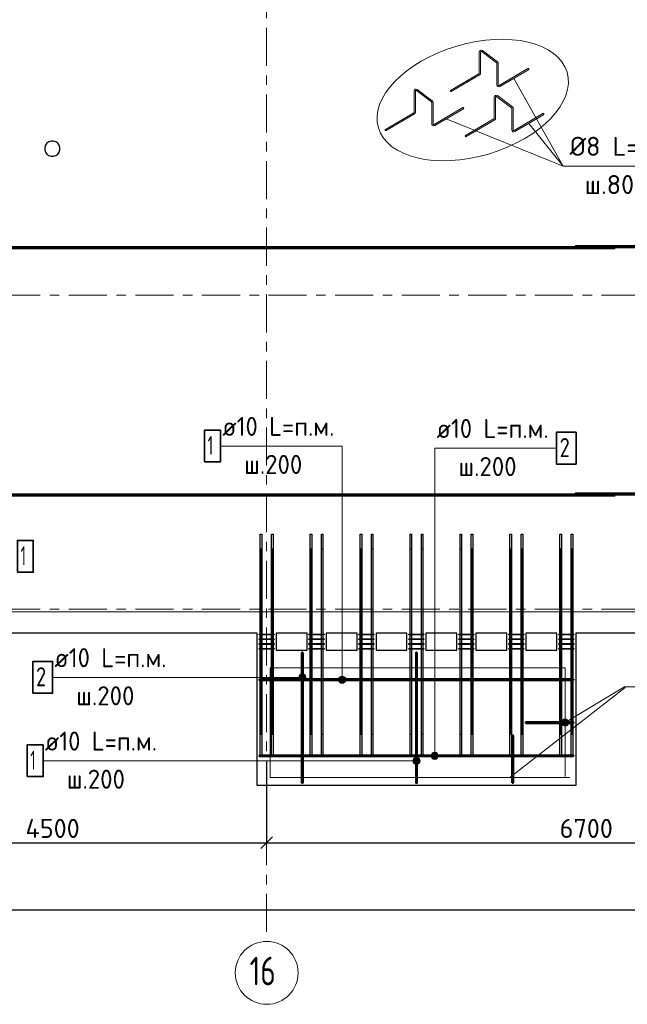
# Model space of a CAD drawing. Header units: metres. Extents: x -38 to 102, y -15 to 21.
# Tile 11 of 229: x 39 to 45, y -4 to 6. Entities that reach past the tile are written whole.
import ezdxf

# ---------------------------------------------------------------- set-up
doc = ezdxf.new("R2010")
doc.units = ezdxf.units.M
doc.header["$PDMODE"] = 65
doc.linetypes.add('______11', pattern=[0.5, 0.4, -0.05, 0, -0.05])
doc.linetypes.add('______5', pattern=[1.1, 0.8, -0.1, 0.1, -0.1])
for name, color, linetype, lineweight in [('XR$2$Осевая линия (1)', 7, '______5', 13), ('XR$2$Размерная линия (1)', 7, 'Continuous', 13), ('XR$5$Арм. стержнями верхней зоны', 180, 'Continuous', 35), ('XR$5$Арм. стержнями нижней зоны', 180, 'Continuous', 35), ('XR$5$Арм.стержн. Арматура края', 96, 'Continuous', 35), ('XR$5$Арм.стержн. Хомут', 240, 'Continuous', 35), ('XR$5$Арм.стержн.горизонт. 1', 180, 'Continuous', 35), ('XR$5$Арм.стержн.горизонт. 2', 202, 'Continuous', 35), ('XR$5$Общий слой (1)_1', 7, 'Continuous', 13), ('XR$5$Перекрытие (1)', 7, 'Continuous', 35), ('XR$5$Текст_ примечание', 7, 'Continuous', 13)]:
    doc.layers.add(name, color=color, linetype=linetype, lineweight=lineweight)
doc.styles.add('ISOCPEUR', font='txt')
doc.dimstyles.new('DIMSTYLE_3', dxfattribs={"dimtxt": 0.2, "dimasz": 0.2, "dimexe": 0, "dimexo": 0, "dimgap": 0.1, "dimtad": 2, "dimdec": 0, "dimlfac": 1000, "dimrnd": 5, "dimzin": 12, "dimdsep": 46, "dimtxsty": 'ISOCPEUR', "dimblk1": 'ALL_ML_STRICH', "dimblk2": 'ALL_ML_STRICH', "dimsah": 1, "dimcen": 0, "dimclrd": 7, "dimclre": 256, "dimclrt": 7, "dimadec": 0, "dimazin": 0, "dimtfac": 1, "dimtdec": 0, "dimtix": 1, "dimtmove": 2, "dimatfit": 3, "dimfxl": 0, "dimtzin": 0, "dimlwd": 0, "dimlwe": -3, "dimarcsym": 0})

# ---------------------------------------------------------------- blocks, each defined once
blk = doc.blocks.new('ALL_ML_STRICH')
at = {"color": 0, "linetype": 'ByBlock', "lineweight": -2}
for p, q in [((-1, 0), (0.5, 0)), ((-0.3, -0.3), (0.3, 0.3)), ((0, -0.5), (0, 0.5))]:
    blk.add_line(p, q, dxfattribs=at)
blk = doc.blocks.new('*D12')
at = {"layer": 'DEFPOINTS', "color": 7, "linetype": 'Continuous', "lineweight": 13, "transparency": 33554687}
for p in [(0.5, -3.103), (0.5, -3.156), (61.6, -3.14)]:
    blk.add_point(p, dxfattribs=at)
at = {"layer": 'XR$2$Размерная линия (1)', "color": 9, "linetype": 'Continuous', "lineweight": -2, "true_color": 0xc7c7c7, "transparency": 33554687}
for p, q in [((0.5, -3.123), (0.5, -3.156)), ((61.6, -3.156), (61.6, -3.156))]:
    blk.add_line(p, q, dxfattribs=at)
at = {"layer": 'XR$2$Размерная линия (1)', "color": 7, "linetype": 'Continuous', "lineweight": -2, "transparency": 33554687}
blk.add_line((0.5, -3.156), (61.6, -3.156), dxfattribs=at)
at = {"layer": 'XR$2$Размерная линия (1)', "color": 7, "linetype": 'Continuous', "lineweight": 13, "transparency": 33554687, "xscale": 0.2, "yscale": 0.2, "zscale": 0.2, "rotation": 180}
blk.add_blockref('ALL_ML_STRICH', (0.5, -3.156), dxfattribs=at)
at = {"layer": 'XR$2$Размерная линия (1)', "color": 7, "linetype": 'Continuous', "lineweight": 13, "transparency": 33554687, "xscale": 0.2, "yscale": 0.2, "zscale": 0.2}
blk.add_blockref('ALL_ML_STRICH', (61.6, -3.156), dxfattribs=at)
at = {"layer": 'XR$2$Размерная линия (1)', "color": 7, "linetype": 'Continuous', "lineweight": 13, "transparency": 33554687, "insert": (31.1, -3.006), "char_height": 0.2, "width": 1, "attachment_point": 5, "style": 'ISOCPEUR'}
blk.add_mtext('\\A1;{61100}', dxfattribs=at)
blk = doc.blocks.new('*D22')
at = {"layer": 'DEFPOINTS', "color": 7, "linetype": 'Continuous', "lineweight": 13, "transparency": 33554687}
for p in [(36.95, -1.617), (41.45, -1.575), (36.95, -2.452)]:
    blk.add_point(p, dxfattribs=at)
at = {"layer": 'XR$2$Размерная линия (1)', "color": 9, "linetype": 'Continuous', "lineweight": -2, "true_color": 0xc7c7c7, "transparency": 33554687}
for p, q in [((36.95, -1.637), (36.95, -2.452)), ((41.45, -1.595), (41.45, -2.452))]:
    blk.add_line(p, q, dxfattribs=at)
at = {"layer": 'XR$2$Размерная линия (1)', "color": 7, "linetype": 'Continuous', "lineweight": -2, "transparency": 33554687}
blk.add_line((36.95, -2.452), (41.45, -2.452), dxfattribs=at)
at = {"layer": 'XR$2$Размерная линия (1)', "color": 7, "linetype": 'Continuous', "lineweight": 13, "transparency": 33554687, "xscale": 0.2, "yscale": 0.2, "zscale": 0.2, "rotation": 180}
blk.add_blockref('ALL_ML_STRICH', (36.95, -2.452), dxfattribs=at)
at = {"layer": 'XR$2$Размерная линия (1)', "color": 7, "linetype": 'Continuous', "lineweight": 13, "transparency": 33554687, "xscale": 0.2, "yscale": 0.2, "zscale": 0.2}
blk.add_blockref('ALL_ML_STRICH', (41.45, -2.452), dxfattribs=at)
at = {"layer": 'XR$2$Размерная линия (1)', "color": 7, "linetype": 'Continuous', "lineweight": 13, "transparency": 33554687, "insert": (39.2, -2.302), "char_height": 0.2, "width": 0.8, "attachment_point": 5, "style": 'ISOCPEUR'}
blk.add_mtext('\\A1;{4500}', dxfattribs=at)
blk = doc.blocks.new('*D23')
at = {"layer": 'DEFPOINTS', "color": 7, "linetype": 'Continuous', "lineweight": 13, "transparency": 33554687}
for p in [(41.45, -1.575), (48.15, -1.606), (41.45, -2.452)]:
    blk.add_point(p, dxfattribs=at)
at = {"layer": 'XR$2$Размерная линия (1)', "color": 9, "linetype": 'Continuous', "lineweight": -2, "true_color": 0xc7c7c7, "transparency": 33554687}
for p, q in [((41.45, -1.595), (41.45, -2.452)), ((48.15, -1.626), (48.15, -2.452))]:
    blk.add_line(p, q, dxfattribs=at)
at = {"layer": 'XR$2$Размерная линия (1)', "color": 7, "linetype": 'Continuous', "lineweight": -2, "transparency": 33554687}
blk.add_line((41.45, -2.452), (48.15, -2.452), dxfattribs=at)
at = {"layer": 'XR$2$Размерная линия (1)', "color": 7, "linetype": 'Continuous', "lineweight": 13, "transparency": 33554687, "xscale": 0.2, "yscale": 0.2, "zscale": 0.2, "rotation": 180}
blk.add_blockref('ALL_ML_STRICH', (41.45, -2.452), dxfattribs=at)
at = {"layer": 'XR$2$Размерная линия (1)', "color": 7, "linetype": 'Continuous', "lineweight": 13, "transparency": 33554687, "xscale": 0.2, "yscale": 0.2, "zscale": 0.2}
blk.add_blockref('ALL_ML_STRICH', (48.15, -2.452), dxfattribs=at)
at = {"layer": 'XR$2$Размерная линия (1)', "color": 7, "linetype": 'Continuous', "lineweight": 13, "transparency": 33554687, "insert": (44.81, -2.302), "char_height": 0.2, "width": 0.8, "attachment_point": 5, "style": 'ISOCPEUR'}
blk.add_mtext('\\A1;{6700}', dxfattribs=at)

msp = doc.modelspace()

# ---------------------------------------------------------------- hatches: boundary and pattern name
at = {"layer": 'XR$5$Арм. стержнями верхней зоны', "linetype": 'Continuous', "lineweight": 13, "transparency": 33554687}
for points in [[(41.7928, -0.7337), (41.7928, -0.6962), (41.7875, -0.715)], [(41.7928, -0.6962), (41.8063, -0.7472), (41.8063, -0.6827)], [(41.7928, -0.6962), (41.7928, -0.7337), (41.8063, -0.7472)], [(41.8063, -0.6827), (41.825, -0.7525), (41.825, -0.6775)], [(41.8063, -0.6827), (41.8063, -0.7472), (41.825, -0.7525)], [(41.825, -0.6775), (41.825, -0.7525), (41.8438, -0.7472)], [(41.825, -0.6775), (41.8438, -0.7472), (41.8438, -0.6827)], [(41.8438, -0.6827), (41.8438, -0.7472), (41.8573, -0.7337)], [(41.8438, -0.6827), (41.8573, -0.7337), (41.8573, -0.6962)], [(41.8573, -0.6962), (41.8573, -0.7337), (41.8625, -0.715)], [(43.2488, -1.521), (43.1843, -1.521), (43.179, -1.5398)], [(43.2488, -1.521), (43.179, -1.5398), (43.254, -1.5398)], [(43.254, -1.5398), (43.179, -1.5398), (43.1843, -1.5585)], [(43.2353, -1.5075), (43.1978, -1.5075), (43.1843, -1.521)], [(43.2353, -1.5075), (43.1843, -1.521), (43.2488, -1.521)], [(43.254, -1.5398), (43.1843, -1.5585), (43.2488, -1.5585)], [(43.1978, -1.5075), (43.2353, -1.5075), (43.2165, -1.5023)], [(43.2488, -1.5585), (43.1843, -1.5585), (43.1978, -1.572)], [(43.2488, -1.5585), (43.1978, -1.572), (43.2353, -1.572)], [(43.2353, -1.572), (43.1978, -1.572), (43.2165, -1.5773)]]:
    msp.add_hatch(color=7, dxfattribs=at).paths.add_polyline_path(points)
at = {"layer": 'XR$5$Арм. стержнями нижней зоны', "linetype": 'Continuous', "lineweight": 13, "transparency": 33554687}
for points in [[(42.276, -0.721), (42.2115, -0.721), (42.2062, -0.7398)], [(42.276, -0.721), (42.2062, -0.7398), (42.2812, -0.7398)], [(42.2625, -0.7075), (42.225, -0.7075), (42.2115, -0.721)], [(42.2625, -0.7075), (42.2115, -0.721), (42.276, -0.721)], [(42.225, -0.7075), (42.2625, -0.7075), (42.2437, -0.7023)], [(42.2812, -0.7398), (42.2062, -0.7398), (42.2115, -0.7585)], [(42.2812, -0.7398), (42.2115, -0.7585), (42.276, -0.7585)], [(42.276, -0.7585), (42.2115, -0.7585), (42.225, -0.772)], [(42.276, -0.7585), (42.225, -0.772), (42.2625, -0.772)], [(42.2625, -0.772), (42.225, -0.772), (42.2437, -0.7773)], [(42.9928, -1.6104), (42.9928, -1.5729), (42.9875, -1.5917)], [(42.9928, -1.5729), (43.0063, -1.6239), (43.0063, -1.5594)], [(42.9928, -1.5729), (42.9928, -1.6104), (43.0063, -1.6239)], [(43.0063, -1.5594), (43.025, -1.6292), (43.025, -1.5542)], [(43.0063, -1.5594), (43.0063, -1.6239), (43.025, -1.6292)], [(43.025, -1.5542), (43.025, -1.6292), (43.0438, -1.6239)], [(43.025, -1.5542), (43.0438, -1.6239), (43.0438, -1.5594)], [(43.0438, -1.5594), (43.0438, -1.6239), (43.0573, -1.6104)], [(43.0438, -1.5594), (43.0573, -1.6104), (43.0573, -1.5729)], [(43.0573, -1.5729), (43.0573, -1.6104), (43.0625, -1.5917)]]:
    msp.add_hatch(color=7, dxfattribs=at).paths.add_polyline_path(points)
at = {"layer": 'XR$5$Арм.стержн. Арматура края', "linetype": 'Continuous', "lineweight": 13, "transparency": 33554687}
for points in [[(44.5875, -1.2271), (44.5542, -1.1718), (44.5496, -1.1903)], [(44.5875, -1.2271), (44.5496, -1.1903), (44.569, -1.2224)], [(44.569, -1.2224), (44.5496, -1.1903), (44.5548, -1.2091)], [(44.6063, -1.2219), (44.5676, -1.1576), (44.5542, -1.1718)], [(44.6063, -1.2219), (44.5542, -1.1718), (44.5875, -1.2271)], [(44.6196, -1.2077), (44.5864, -1.1525), (44.5676, -1.1576)], [(44.6196, -1.2077), (44.5676, -1.1576), (44.6063, -1.2219)], [(44.6242, -1.1892), (44.6049, -1.1571), (44.5864, -1.1525)], [(44.6242, -1.1892), (44.5864, -1.1525), (44.6196, -1.2077)], [(44.6049, -1.1571), (44.6242, -1.1892), (44.6191, -1.1704)]]:
    msp.add_hatch(color=7, dxfattribs=at).paths.add_polyline_path(points)

# ---------------------------------------------------------------- linework, layer by layer
at = {"layer": 'XR$2$Осевая линия (1)', "color": 253, "linetype": '______11', "lineweight": 13, "true_color": 0xa0a0a0, "transparency": 33554687}
for p, q in [((41.45, -3.39), (41.45, 8.13)), ((-2.63, 3.3), (62.6, 3.3)), ((-2.63, 0), (62.6, 0))]:
    msp.add_line(p, q, dxfattribs=at)
at = {"layer": 'XR$2$Осевая линия (1)', "color": 7, "linetype": 'Continuous', "lineweight": 13, "transparency": 33554687}
msp.add_circle((41.4504, -3.8199), 0.3304, dxfattribs=at)
at = {"layer": 'XR$5$Арм. стержнями верхней зоны', "color": 7, "linetype": 'Continuous', "lineweight": 13, "transparency": 33554687}
for p, q in [((43.2165, 1.6932), (44.4965, 1.6932)), ((43.2165, 1.6932), (43.2165, -1.5398)), ((39.1992, -0.715), (40.4792, -0.715)), ((40.4792, -0.715), (41.825, -0.715)), ((41.7875, -0.715), (41.7875, -0.715)), ((41.825, -0.6775), (41.825, -0.6775)), ((41.8625, -0.715), (41.8625, -0.715)), ((41.825, -0.7525), (41.825, -0.7525)), ((43.179, -1.5398), (43.179, -1.5398)), ((43.2165, -1.5023), (43.2165, -1.5023)), ((43.254, -1.5398), (43.254, -1.5398)), ((43.2165, -1.5773), (43.2165, -1.5773))]:
    msp.add_line(p, q, dxfattribs=at)
at = {"layer": 'XR$5$Арм. стержнями верхней зоны', "color": 7, "linetype": 'Continuous', "lineweight": 35, "transparency": 33554687}
for points in [[(44.4965, 1.5265), (44.7032, 1.5265), (44.7032, 1.8598), (44.4965, 1.8598), (44.4965, 1.5265)], [(38.9926, -0.8817), (39.1992, -0.8817), (39.1992, -0.5483), (38.9926, -0.5483), (38.9926, -0.8817)]]:
    msp.add_lwpolyline(points, dxfattribs=at)
at = {"layer": 'XR$5$Арм. стержнями верхней зоны', "color": 4, "linetype": 'Continuous', "lineweight": 50, "transparency": 33554687}
for points in [[(45.115, 1.1952), (33.415, 1.1952), (33.415, 1.2052), (45.115, 1.2052), (45.115, 1.1952)], [(56.395, 1.2052), (44.695, 1.2052), (44.695, 1.2152), (56.395, 1.2152), (56.395, 1.2052)], [(41.83, -0.4548), (41.83, -1.8248), (41.82, -1.8248), (41.82, -0.4548), (41.83, -0.4548)], [(44.675, -1.5448), (41.375, -1.5448), (41.375, -1.5348), (44.675, -1.5348), (44.675, -1.5448)]]:
    msp.add_lwpolyline(points, dxfattribs=at)
at = {"layer": 'XR$5$Арм. стержнями верхней зоны', "color": 7, "linetype": 'Continuous', "lineweight": 13, "transparency": 33554687}
for centre in [(41.825, -0.715), (43.2165, -1.5398)]:
    msp.add_circle(centre, 0.0375, dxfattribs=at)
at = {"layer": 'XR$5$Арм. стержнями нижней зоны', "color": 7, "linetype": 'Continuous', "lineweight": 13, "transparency": 33554687}
for p, q in [((40.9637, 1.7154), (42.2437, 1.7154)), ((42.2437, 1.7154), (42.2437, -0.7398)), ((42.2437, -0.7023), (42.2437, -0.7023)), ((42.2062, -0.7398), (42.2062, -0.7398)), ((42.2437, -0.7773), (42.2437, -0.7773)), ((42.2812, -0.7398), (42.2812, -0.7398)), ((39.0994, -1.5917), (40.3794, -1.5917)), ((40.3794, -1.5917), (43.025, -1.5917)), ((42.9875, -1.5917), (42.9875, -1.5917)), ((43.025, -1.5542), (43.025, -1.5542)), ((43.025, -1.6292), (43.025, -1.6292)), ((43.0625, -1.5917), (43.0625, -1.5917))]:
    msp.add_line(p, q, dxfattribs=at)
at = {"layer": 'XR$5$Арм. стержнями нижней зоны', "color": 4, "linetype": 'Continuous', "lineweight": 50, "transparency": 33554687}
for points in [[(45.115, 3.7952), (33.415, 3.7952), (33.415, 3.8052), (45.115, 3.8052), (45.115, 3.7952)], [(56.395, 3.8052), (44.695, 3.8052), (44.695, 3.8152), (56.395, 3.8152), (56.395, 3.8052)], [(43.03, -0.4548), (43.03, -1.8248), (43.02, -1.8248), (43.02, -0.4548), (43.03, -0.4548)], [(44.675, -0.7448), (41.375, -0.7448), (41.375, -0.7348), (44.675, -0.7348), (44.675, -0.7448)]]:
    msp.add_lwpolyline(points, dxfattribs=at)
at = {"layer": 'XR$5$Арм. стержнями нижней зоны', "color": 7, "linetype": 'Continuous', "lineweight": 35, "transparency": 33554687}
for points in [[(40.7971, 1.5487), (40.9637, 1.5487), (40.9637, 1.882), (40.7971, 1.882), (40.7971, 1.5487)], [(38.8305, 0.3899), (38.9972, 0.3899), (38.9972, 0.7232), (38.8305, 0.7232), (38.8305, 0.3899)], [(38.9327, -1.7584), (39.0994, -1.7584), (39.0994, -1.425), (38.9327, -1.425), (38.9327, -1.7584)]]:
    msp.add_lwpolyline(points, dxfattribs=at)
at = {"layer": 'XR$5$Арм. стержнями нижней зоны', "color": 7, "linetype": 'Continuous', "lineweight": 13, "transparency": 33554687}
for centre in [(42.2437, -0.7398), (43.025, -1.5917)]:
    msp.add_circle(centre, 0.0375, dxfattribs=at)
at = {"layer": 'XR$5$Арм.стержн. Арматура края', "color": 7, "linetype": 'Continuous', "lineweight": 13, "transparency": 33554687}
for p, q in [((45.2124, -0.8135), (44.5869, -1.1898)), ((45.2124, -0.8135), (47.0524, -0.8135)), ((44.5548, -1.2091), (44.5548, -1.2091)), ((44.5676, -1.1576), (44.5676, -1.1576)), ((44.6063, -1.2219), (44.6063, -1.2219)), ((44.6191, -1.1704), (44.6191, -1.1704))]:
    msp.add_line(p, q, dxfattribs=at)
at = {"layer": 'XR$5$Арм.стержн. Арматура края', "color": 4, "linetype": 'Continuous', "lineweight": 50, "transparency": 33554687}
for points in [[(44.675, -1.1948), (44.175, -1.1948), (44.175, -1.1848), (44.675, -1.1848), (44.675, -1.1948)], [(44.03, -1.8248), (44.03, -1.3248), (44.04, -1.3248), (44.04, -1.8248), (44.03, -1.8248)]]:
    msp.add_lwpolyline(points, dxfattribs=at)
at = {"layer": 'XR$5$Арм.стержн. Арматура края', "color": 7, "linetype": 'Continuous', "lineweight": 13, "transparency": 33554687}
msp.add_circle((44.5869, -1.1898), 0.0375, dxfattribs=at)
at = {"layer": 'XR$5$Арм.стержн. Хомут', "color": 40, "linetype": 'Continuous', "lineweight": 25, "transparency": 33554687}
for points in [[(41.37, -0.2608), (41.528, -0.2608), (41.528, -0.2688), (41.37, -0.2688), (41.37, -0.2608)], [(41.895, -0.2608), (42.053, -0.2608), (42.053, -0.2688), (41.895, -0.2688), (41.895, -0.2608)], [(42.42, -0.2608), (42.578, -0.2608), (42.578, -0.2688), (42.42, -0.2688), (42.42, -0.2608)], [(42.945, -0.2608), (43.103, -0.2608), (43.103, -0.2688), (42.945, -0.2688), (42.945, -0.2608)], [(43.47, -0.2608), (43.628, -0.2608), (43.628, -0.2688), (43.47, -0.2688), (43.47, -0.2608)], [(43.995, -0.2608), (44.153, -0.2608), (44.153, -0.2688), (43.995, -0.2688), (43.995, -0.2608)], [(44.52, -0.2608), (44.678, -0.2608), (44.678, -0.2688), (44.52, -0.2688), (44.52, -0.2608)], [(41.37, -0.3108), (41.528, -0.3108), (41.528, -0.3188), (41.37, -0.3188), (41.37, -0.3108)], [(41.37, -0.3608), (41.528, -0.3608), (41.528, -0.3688), (41.37, -0.3688), (41.37, -0.3608)], [(41.37, -0.4108), (41.528, -0.4108), (41.528, -0.4188), (41.37, -0.4188), (41.37, -0.4108)], [(41.895, -0.3108), (42.053, -0.3108), (42.053, -0.3188), (41.895, -0.3188), (41.895, -0.3108)], [(41.895, -0.3608), (42.053, -0.3608), (42.053, -0.3688), (41.895, -0.3688), (41.895, -0.3608)], [(41.895, -0.4108), (42.053, -0.4108), (42.053, -0.4188), (41.895, -0.4188), (41.895, -0.4108)], [(42.42, -0.3108), (42.578, -0.3108), (42.578, -0.3188), (42.42, -0.3188), (42.42, -0.3108)], [(42.42, -0.3608), (42.578, -0.3608), (42.578, -0.3688), (42.42, -0.3688), (42.42, -0.3608)], [(42.42, -0.4108), (42.578, -0.4108), (42.578, -0.4188), (42.42, -0.4188), (42.42, -0.4108)], [(42.945, -0.3108), (43.103, -0.3108), (43.103, -0.3188), (42.945, -0.3188), (42.945, -0.3108)], [(42.945, -0.3608), (43.103, -0.3608), (43.103, -0.3688), (42.945, -0.3688), (42.945, -0.3608)], [(42.945, -0.4108), (43.103, -0.4108), (43.103, -0.4188), (42.945, -0.4188), (42.945, -0.4108)], [(43.47, -0.3108), (43.628, -0.3108), (43.628, -0.3188), (43.47, -0.3188), (43.47, -0.3108)], [(43.47, -0.3608), (43.628, -0.3608), (43.628, -0.3688), (43.47, -0.3688), (43.47, -0.3608)], [(43.47, -0.4108), (43.628, -0.4108), (43.628, -0.4188), (43.47, -0.4188), (43.47, -0.4108)], [(43.995, -0.3108), (44.153, -0.3108), (44.153, -0.3188), (43.995, -0.3188), (43.995, -0.3108)], [(43.995, -0.3608), (44.153, -0.3608), (44.153, -0.3688), (43.995, -0.3688), (43.995, -0.3608)], [(43.995, -0.4108), (44.153, -0.4108), (44.153, -0.4188), (43.995, -0.4188), (43.995, -0.4108)], [(44.52, -0.3108), (44.678, -0.3108), (44.678, -0.3188), (44.52, -0.3188), (44.52, -0.3108)], [(44.52, -0.3608), (44.678, -0.3608), (44.678, -0.3688), (44.52, -0.3688), (44.52, -0.3608)], [(44.52, -0.4108), (44.678, -0.4108), (44.678, -0.4188), (44.52, -0.4188), (44.52, -0.4108)]]:
    msp.add_lwpolyline(points, dxfattribs=at)
at = {"layer": 'XR$5$Арм.стержн.горизонт. 1', "color": 7, "linetype": 'Continuous', "lineweight": 25, "transparency": 33554687}
for points in [[(41.399, 0.7902), (41.399, -1.5498), (41.383, -1.5498), (41.383, 0.7902), (41.399, 0.7902)], [(41.517, 0.7902), (41.517, -1.5498), (41.501, -1.5498), (41.501, 0.7902), (41.517, 0.7902)], [(41.924, 0.7902), (41.924, -1.5498), (41.908, -1.5498), (41.908, 0.7902), (41.924, 0.7902)], [(42.042, 0.7902), (42.042, -1.5498), (42.026, -1.5498), (42.026, 0.7902), (42.042, 0.7902)], [(42.449, 0.7902), (42.449, -1.5498), (42.433, -1.5498), (42.433, 0.7902), (42.449, 0.7902)], [(42.567, 0.7902), (42.567, -1.5498), (42.551, -1.5498), (42.551, 0.7902), (42.567, 0.7902)], [(42.974, 0.7902), (42.974, -1.5498), (42.958, -1.5498), (42.958, 0.7902), (42.974, 0.7902)], [(43.092, 0.7902), (43.092, -1.5498), (43.076, -1.5498), (43.076, 0.7902), (43.092, 0.7902)], [(43.499, 0.7902), (43.499, -1.5498), (43.483, -1.5498), (43.483, 0.7902), (43.499, 0.7902)], [(43.617, 0.7902), (43.617, -1.5498), (43.601, -1.5498), (43.601, 0.7902), (43.617, 0.7902)], [(44.024, 0.7902), (44.024, -1.5498), (44.008, -1.5498), (44.008, 0.7902), (44.024, 0.7902)], [(44.142, 0.7902), (44.142, -1.5498), (44.126, -1.5498), (44.126, 0.7902), (44.142, 0.7902)], [(44.549, 0.7902), (44.549, -1.5498), (44.533, -1.5498), (44.533, 0.7902), (44.549, 0.7902)], [(44.667, 0.7902), (44.667, -1.5498), (44.651, -1.5498), (44.651, 0.7902), (44.667, 0.7902)]]:
    msp.add_lwpolyline(points, dxfattribs=at)
at = {"layer": 'XR$5$Арм.стержн.горизонт. 2', "color": 34, "linetype": 'Continuous', "lineweight": 25, "transparency": 33554687}
for points in [[(41.385, -1.3148), (41.385, 0.6352), (41.397, 0.6352), (41.397, -1.3148), (41.385, -1.3148)], [(41.503, -1.3148), (41.503, 0.6352), (41.515, 0.6352), (41.515, -1.3148), (41.503, -1.3148)], [(41.91, -1.3148), (41.91, 0.6352), (41.922, 0.6352), (41.922, -1.3148), (41.91, -1.3148)], [(42.028, -1.3148), (42.028, 0.6352), (42.04, 0.6352), (42.04, -1.3148), (42.028, -1.3148)], [(42.435, -1.3148), (42.435, 0.6352), (42.447, 0.6352), (42.447, -1.3148), (42.435, -1.3148)], [(42.553, -1.3148), (42.553, 0.6352), (42.565, 0.6352), (42.565, -1.3148), (42.553, -1.3148)], [(42.96, -1.3148), (42.96, 0.6352), (42.972, 0.6352), (42.972, -1.3148), (42.96, -1.3148)], [(43.078, -1.3148), (43.078, 0.6352), (43.09, 0.6352), (43.09, -1.3148), (43.078, -1.3148)], [(43.485, -1.3148), (43.485, 0.6352), (43.497, 0.6352), (43.497, -1.3148), (43.485, -1.3148)], [(43.603, -1.3148), (43.603, 0.6352), (43.615, 0.6352), (43.615, -1.3148), (43.603, -1.3148)], [(44.01, -1.3148), (44.01, 0.6352), (44.022, 0.6352), (44.022, -1.3148), (44.01, -1.3148)], [(44.128, -1.3148), (44.128, 0.6352), (44.14, 0.6352), (44.14, -1.3148), (44.128, -1.3148)], [(44.535, -1.3148), (44.535, 0.6352), (44.547, 0.6352), (44.547, -1.3148), (44.535, -1.3148)], [(44.653, -1.3148), (44.653, 0.6352), (44.665, 0.6352), (44.665, -1.3148), (44.653, -1.3148)]]:
    msp.add_lwpolyline(points, dxfattribs=at)
at = {"layer": 'XR$5$Общий слой (1)_1', "color": 7, "linetype": 'Continuous', "lineweight": 13, "transparency": 33554687}
msp.add_line((44.005, -1.7662), (45.2169, -0.82), dxfattribs=at)
for points in [[(32.9919, 8.3849), (32.9919, -0.0251), (61.8219, -0.0251)], [(44.5869, -1.7562), (44.5869, -0.6162), (41.4869, -0.6162), (41.4869, -1.7662), (44.6369, -1.7662)]]:
    msp.add_lwpolyline(points, dxfattribs=at)
at = {"layer": 'XR$5$Перекрытие (1)', "color": 7, "linetype": 'Continuous', "lineweight": 25, "transparency": 33554687}
for p, q in [((39.1262, 4.8766), (39.1184, 4.8526)), ((39.141, 4.897), (39.1262, 4.8766)), ((39.1614, 4.9118), (39.141, 4.897)), ((39.1854, 4.9196), (39.1614, 4.9118)), ((39.2106, 4.9196), (39.1854, 4.9196)), ((39.2346, 4.9118), (39.2106, 4.9196)), ((39.2551, 4.897), (39.2346, 4.9118)), ((39.2699, 4.8766), (39.2551, 4.897)), ((39.2777, 4.8526), (39.2699, 4.8766)), ((39.1184, 4.8526), (39.1184, 4.8273)), ((39.1184, 4.8273), (39.1262, 4.8033)), ((39.1262, 4.8033), (39.141, 4.7829)), ((39.141, 4.7829), (39.1614, 4.7681)), ((39.1614, 4.7681), (39.1854, 4.7603)), ((39.1854, 4.7603), (39.2106, 4.7603)), ((39.2106, 4.7603), (39.2346, 4.7681)), ((39.2346, 4.7681), (39.2551, 4.7829)), ((39.2551, 4.7829), (39.2699, 4.8033)), ((39.2699, 4.8033), (39.2777, 4.8273)), ((39.2777, 4.8273), (39.2777, 4.8526)), ((41.35, -0.2498), (37.45, -0.2498)), ((41.35, -0.4298), (41.35, -0.2498)), ((41.55, -0.2498), (41.55, -0.4298)), ((41.875, -0.2498), (41.55, -0.2498)), ((41.875, -0.4298), (41.875, -0.2498)), ((42.4, -0.2498), (42.075, -0.2498)), ((42.075, -0.2498), (42.075, -0.4298)), ((42.4, -0.4298), (42.4, -0.2498)), ((42.925, -0.2498), (42.6, -0.2498)), ((42.6, -0.2498), (42.6, -0.4298)), ((42.925, -0.4298), (42.925, -0.2498)), ((43.125, -0.2498), (43.125, -0.4298)), ((43.45, -0.2498), (43.125, -0.2498)), ((43.45, -0.4298), (43.45, -0.2498)), ((43.65, -0.2498), (43.65, -0.4298)), ((43.975, -0.2498), (43.65, -0.2498)), ((43.975, -0.4298), (43.975, -0.2498)), ((44.175, -0.2498), (44.175, -0.4298)), ((44.5, -0.2498), (44.175, -0.2498)), ((44.5, -0.4298), (44.5, -0.2498)), ((48.05, -0.2498), (44.7, -0.2498)), ((44.7, -0.2498), (44.7, -0.4298)), ((41.35, -1.8498), (41.35, -0.4298)), ((41.55, -0.4298), (41.875, -0.4298)), ((42.075, -0.4298), (42.4, -0.4298)), ((42.6, -0.4298), (42.925, -0.4298)), ((43.125, -0.4298), (43.45, -0.4298)), ((43.65, -0.4298), (43.975, -0.4298)), ((44.175, -0.4298), (44.5, -0.4298)), ((44.7, -0.4298), (44.7, -1.8498)), ((44.7, -1.8498), (41.35, -1.8498))]:
    msp.add_line(p, q, dxfattribs=at)
at = {"layer": 'XR$5$Текст_ примечание', "color": 7, "linetype": 'Continuous', "lineweight": 13, "transparency": 33554687}
for p, q in [((43.6853, 5.6333), (43.6853, 5.8541)), ((43.6993, 5.6333), (43.6993, 5.8541)), ((43.7106, 5.8597), (43.8673, 5.7412)), ((43.719, 5.8708), (43.8758, 5.7523)), ((43.8701, 5.5101), (43.8701, 5.7356)), ((43.8841, 5.5101), (43.8841, 5.7356)), ((43.3836, 5.452), (43.6819, 5.6273)), ((43.3907, 5.4399), (43.689, 5.6152)), ((43.8946, 5.5041), (44.196, 5.6812)), ((43.9017, 5.492), (44.2031, 5.6691)), ((44.5673, 4.6557), (44.0494, 5.5788)), ((43.0001, 5.2239), (43.0001, 5.4446)), ((43.0141, 5.2239), (43.0141, 5.4446)), ((43.0253, 5.4502), (43.182, 5.3317)), ((43.0337, 5.4614), (43.1905, 5.3429)), ((43.8432, 5.16), (43.8432, 5.3807)), ((43.8572, 5.16), (43.8572, 5.3807)), ((43.8685, 5.3863), (44.0252, 5.2678)), ((43.8769, 5.3975), (44.0337, 5.279)), ((43.1848, 5.1007), (43.1848, 5.3261)), ((43.1988, 5.1007), (43.1988, 5.3261)), ((42.6983, 5.0425), (42.9966, 5.2179)), ((42.7054, 5.0305), (43.0037, 5.2058)), ((43.2094, 5.0946), (43.5107, 5.2718)), ((43.2164, 5.0826), (43.5178, 5.2597)), ((44.028, 5.0367), (44.028, 5.2622)), ((44.042, 5.0367), (44.042, 5.2622)), ((44.0525, 5.0307), (44.3539, 5.2078)), ((44.0596, 5.0186), (44.361, 5.1958)), ((44.5673, 4.6557), (43.3383, 5.1542)), ((43.5415, 4.9786), (43.8398, 5.1539)), ((43.5486, 4.9665), (43.8469, 5.1419))]:
    msp.add_line(p, q, dxfattribs=at)
msp.add_lwpolyline([(46.2205, 4.6557), (44.5673, 4.6557), (44.2073, 5.1055)], dxfattribs=at)
for centre, radius, start, end in [((43.7063, 5.8541), 0.021, 52.90778, 180), ((43.7063, 5.8541), 0.007, 52.90778, 180), ((43.8631, 5.7356), 0.007, 0, 52.90778), ((43.8631, 5.7356), 0.021, 0, 52.90778), ((43.6783, 5.6333), 0.007, 300.44704, 0), ((43.6783, 5.6333), 0.021, 300.44704, 0), ((44.1995, 5.6752), 0.007, 300.44704, 120.44704), ((43.8911, 5.5101), 0.021, 180, 300.44704), ((43.8911, 5.5101), 0.007, 180, 300.44704), ((43.0211, 5.4446), 0.021, 52.90778, 180), ((43.0211, 5.4446), 0.007, 52.90778, 180), ((43.3872, 5.4459), 0.007, 120.44704, 300.44704), ((43.8642, 5.3807), 0.021, 52.90778, 180), ((43.8642, 5.3807), 0.007, 52.90778, 180), ((43.1778, 5.3261), 0.007, 0, 52.90778), ((43.1778, 5.3261), 0.021, 0, 52.90778), ((44.021, 5.2622), 0.021, 0, 52.90778), ((42.9931, 5.2239), 0.007, 300.44704, 0), ((42.9931, 5.2239), 0.021, 300.44704, 0), ((43.5142, 5.2657), 0.007, 300.44704, 120.44704), ((44.021, 5.2622), 0.007, 0, 52.90778), ((44.3574, 5.2018), 0.007, 300.44704, 120.44704), ((43.2058, 5.1007), 0.021, 180, 300.44704), ((43.2058, 5.1007), 0.007, 180, 300.44704), ((43.8362, 5.16), 0.007, 300.44704, 0), ((43.8362, 5.16), 0.021, 300.44704, 0), ((42.7019, 5.0365), 0.007, 120.44704, 300.44704), ((43.5451, 4.9726), 0.007, 120.44704, 300.44704), ((44.049, 5.0367), 0.021, 180, 300.44704), ((44.049, 5.0367), 0.007, 180, 300.44704)]:
    msp.add_arc(centre, radius, start, end, dxfattribs=at)
msp.add_ellipse((43.6161, 5.3511), major_axis=(0.9918, 0.2925), ratio=0.5719283, dxfattribs=at)

# ---------------------------------------------------------------- texts
at = {"layer": 'XR$2$Осевая линия (1)', "color": 7, "linetype": 'Continuous', "lineweight": 13, "transparency": 33554687, "insert": (41.2704, -3.9504), "char_height": 0.3, "width": 0.472281, "attachment_point": 7, "style": 'ISOCPEUR'}
msp.add_mtext('\\W0.75;16', dxfattribs=at)
at = {"layer": 'XR$5$Арм. стержнями верхней зоны', "color": 7, "linetype": 'Continuous', "lineweight": 25, "transparency": 33554687, "char_height": 0.2, "attachment_point": 7, "style": 'ISOCPEUR'}
for s, insert, width in [('\\W0.94;ø10 L=п.м.', (43.2365, 1.7998), 1.333221), ('\\W0.78;2', (44.5299, 1.5998), 0.217605), ('\\W0.95;ш.200 ', (43.4665, 1.3998), 0.874664), ('\\W0.94;ø10 L=п.м.', (39.2192, -0.6083), 1.333221), ('\\W0.78;2', (39.0259, -0.8083), 0.217605), ('\\W0.95;ш.200 ', (39.4492, -1.0083), 0.874664)]:
    msp.add_mtext(s, dxfattribs=dict(at, insert=insert, width=width))
at = {"layer": 'XR$5$Арм. стержнями нижней зоны', "color": 7, "linetype": 'Continuous', "lineweight": 25, "transparency": 33554687, "char_height": 0.2, "attachment_point": 7, "style": 'ISOCPEUR'}
for s, insert, width in [('\\W0.94;ø10 L=п.м.', (40.9837, 1.822), 1.333221), ('\\W0.56;1', (40.8304, 1.622), 0.155556), ('\\W0.95;ш.200 ', (41.2137, 1.422), 0.874664), ('\\W0.56;1', (38.8639, 0.4632), 0.155556), ('\\W0.94;ø10 L=п.м.', (39.1194, -1.485), 1.333221), ('\\W0.56;1', (38.966, -1.685), 0.155556), ('\\W0.95;ш.200 ', (39.3494, -1.885), 0.874664)]:
    msp.add_mtext(s, dxfattribs=dict(at, insert=insert, width=width))
at = {"layer": 'XR$5$Текст_ примечание', "color": 7, "linetype": 'Continuous', "lineweight": 13, "transparency": 33554687, "insert": (45.3893, 4.9648), "char_height": 0.2, "width": 1.5535, "attachment_point": 2, "line_spacing_factor": 1.204819}
msp.add_mtext('\\A1;{\\fISOCPEUR|i0|b0;\\H0.200000;\\W1.000000;\\C7;Ø8 L=820мм}\\P{\\fISOCPEUR|i0|b0;\\H0.200000;\\W1.000000;\\C7;ш.800х800}\\P', dxfattribs=at)

# ---------------------------------------------------------------- dimensions: what is measured, and where the dimension line sits
at = {"layer": 'XR$2$Размерная линия (1)', "color": 7, "linetype": 'Continuous', "lineweight": 13, "transparency": 33554687}
for base, p1, p2, picture, middle in [((41.45, -2.452), (36.95, -1.6372), (41.45, -1.5948), '*D22', (39.2, -2.302)), ((48.15, -2.452), (41.45, -1.5948), (48.15, -1.6259), '*D23', (44.81, -2.302)), ((61.6, -3.1563), (0.5, -3.1233), (61.6, -3.1563), '*D12', (31.1, -3.0063))]:
    dim = msp.add_linear_dim(base=base, p1=p1, p2=p2, dimstyle='DIMSTYLE_3', override={"dimpost": '<>', "dimclrd": 7, "dimclre": 9, "dimclrt": 7, "dimlwd": 0, "dimlwe": 65533}, dxfattribs=at)
    dim.commit()
    dim.dimension.update_dxf_attribs({"geometry": picture, "text_midpoint": middle, "dimtype": 160})

doc.saveas('drawing.dxf')
